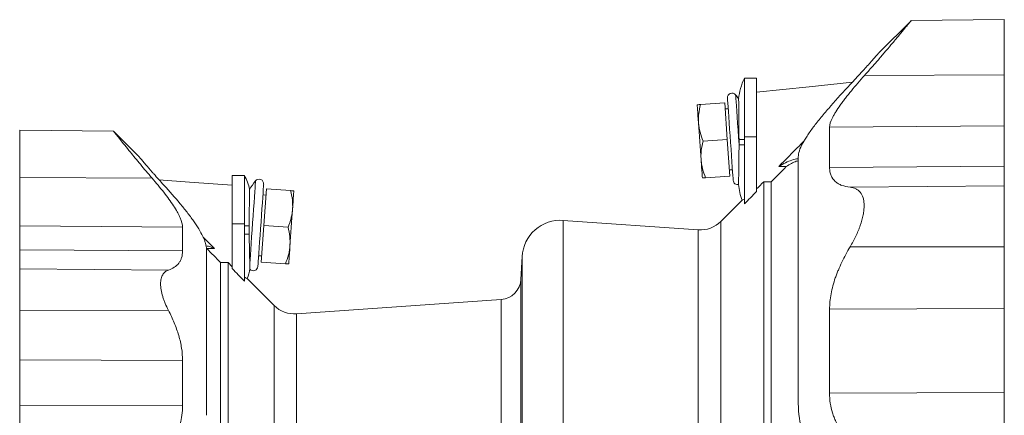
# Model space of a CAD drawing. Header units: millimetres. Extents: x 25 to 818, y -75 to 685.
# Tile 6 of 10: x 29 to 351, y 554 to 684. Entities that reach past the tile are written whole.
import ezdxf

# ---------------------------------------------------------------- set-up
doc = ezdxf.new("R2010")
doc.units = ezdxf.units.MM

msp = doc.modelspace()

# ---------------------------------------------------------------- linework, layer by layer
at = {"color": 7, "linetype": 'Continuous', "lineweight": 15}
for p, q in [((320.06, 683.18), (309.64, 672.76)), ((350.56, 683.51), (320.07, 683.24)), ((269.56, 664.31), (265.56, 664.31)), ((265.56, 645.18), (265.56, 664.31)), ((269.56, 645.18), (269.56, 664.31)), ((259.12, 656.29), (251.21, 655.73)), ((259.12, 656.29), (259.96, 644.32)), ((260.26, 654.36), (259.26, 654.29)), ((59.28, 647.06), (28.56, 647.33)), ((67.22, 639.08), (59.29, 647.02)), ((259.96, 644.32), (252.05, 643.76)), ((259.96, 644.32), (260.8, 632.34)), ((265.56, 623.2), (265.56, 645.18)), ((269.56, 627.3), (269.56, 645.18)), ((260.66, 634.34), (261.66, 634.41)), ((279.26, 635.43), (276.78, 635.43)), ((102.06, 632.51), (98.06, 632.51)), ((98.06, 632.51), (98.06, 616.73)), ((102.06, 632.51), (102.06, 616.73)), ((260.8, 632.34), (252.89, 631.79)), ((108.4, 616.14), (109.24, 628.12)), ((109.24, 628.12), (117.15, 627.56)), ((274.37, 630.47), (271.9, 630.47)), ((271.9, 529.13), (271.9, 630.47)), ((274.37, 529.13), (274.37, 630.47)), ((109.1, 626.12), (108.1, 626.19)), ((264.81, 624.42), (257.87, 617.48)), ((98.06, 616.73), (98.06, 602.04)), ((102.06, 616.73), (102.06, 597.92)), ((107.57, 604.17), (108.4, 616.14)), ((108.4, 616.14), (116.31, 615.59)), ((250.49, 614.72), (206.25, 617.82)), ((88.55, 612.32), (92.22, 608.6)), ((89.75, 608.6), (92.22, 608.6)), ((106.71, 606.24), (107.71, 606.17)), ((192.9, 606), (192.5, 598.52)), ((94.26, 604.02), (94.26, 526.92)), ((94.26, 604.02), (96.73, 604.02)), ((96.73, 604.02), (96.73, 526.93)), ((96.73, 604.02), (98.06, 602.67)), ((107.57, 604.17), (115.48, 603.62)), ((111.76, 589.98), (102.92, 598.82)), ((186, 591.9), (119.14, 587.22))]:
    msp.add_line(p, q, dxfattribs=at)
at = {"color": 8, "linetype": 'Continuous', "lineweight": 0}
for p, q in [((350.56, 665.46), (304.88, 665.28)), ((350.56, 648.78), (293.42, 648.31)), ((265.56, 644.31), (263.81, 644.31)), ((269.56, 645.18), (265.56, 645.18)), ((265.56, 642.51), (263.81, 642.51)), ((350.56, 635.58), (293.42, 635.16)), ((28.56, 631.81), (71.86, 631.63)), ((350.56, 629.13), (300.12, 628.69)), ((28.56, 615.99), (81.83, 615.56)), ((98.06, 616.73), (102.06, 616.73)), ((103.58, 616.01), (102.06, 616.01)), ((206.25, 617.82), (206.25, 513.51)), ((257.87, 527.37), (257.87, 617.48)), ((103.59, 613.26), (102.06, 613.26)), ((250.49, 523.2), (250.49, 614.72)), ((350.56, 609.19), (300.12, 609.16)), ((28.56, 608.21), (81.83, 607.82)), ((192.9, 421.02), (192.9, 606)), ((28.56, 601.98), (77.21, 601.56)), ((192.5, 598.52), (192.5, 428.5)), ((111.76, 589.98), (111.76, 527.37)), ((186, 435.12), (186, 591.9)), ((28.56, 588.46), (77.21, 588.38)), ((119.14, 587.22), (119.14, 439.8)), ((350.56, 589), (293.42, 588.73)), ((28.56, 572.23), (81.83, 571.98)), ((350.56, 561.5), (293.42, 561.33)), ((28.56, 557.27), (81.83, 557.08))]:
    msp.add_line(p, q, dxfattribs=at)
at = {"color": 7, "linetype": 'Continuous', "lineweight": 15, "flags": 128}
for points in [[(300.88, 663.04), (286.76, 661.56), (269.56, 659.75)], [(260.02, 657.85), (260.03, 657.67), (260.07, 657.12), (260.13, 656.23), (260.21, 655.01), (260.32, 653.51), (260.44, 651.75), (260.58, 649.79), (260.73, 647.69), (260.88, 645.5), (261.04, 643.27), (261.19, 641.08), (261.34, 638.98), (261.47, 637.02), (261.6, 635.26), (261.7, 633.76), (261.79, 632.54), (261.85, 631.65), (261.89, 631.1), (261.9, 630.92), (261.9, 630.92)], [(250.15, 655.66), (250.15, 655.56), (250.17, 655.25), (250.21, 654.75), (250.26, 654.05), (250.32, 653.18), (250.39, 652.15), (250.47, 650.97), (250.56, 649.67)], [(250.56, 649.67), (250.66, 648.27), (250.77, 646.79), (250.87, 645.25), (250.98, 643.69), (251.09, 642.12), (251.2, 640.59), (251.3, 639.11), (251.4, 637.7)], [(251.82, 631.72), (251.81, 631.82), (251.79, 632.12), (251.76, 632.63), (251.71, 633.32), (251.65, 634.19), (251.57, 635.22), (251.49, 636.4), (251.4, 637.7)], [(98.06, 629.32), (84.08, 630.38), (74.11, 631.14)], [(106.46, 602.75), (106.48, 602.93), (106.52, 603.48), (106.58, 604.37), (106.66, 605.59), (106.77, 607.09), (106.89, 608.85), (107.03, 610.8), (107.18, 612.91), (107.33, 615.1), (107.48, 617.33), (107.64, 619.52), (107.78, 621.62), (107.92, 623.58), (108.04, 625.34), (108.15, 626.84), (108.23, 628.06), (108.3, 628.95), (108.34, 629.5), (108.35, 629.68), (108.35, 629.68)], [(118.22, 627.49), (118.21, 627.39), (118.19, 627.08), (118.16, 626.58), (118.11, 625.88), (118.05, 625.01), (117.97, 623.98), (117.89, 622.8), (117.8, 621.5)], [(116.96, 609.53), (117.06, 610.94), (117.17, 612.42), (117.27, 613.95), (117.38, 615.52), (117.49, 617.08), (117.6, 618.62), (117.7, 620.1), (117.8, 621.5)], [(116.55, 603.55), (116.55, 603.65), (116.57, 603.95), (116.61, 604.46), (116.66, 605.15), (116.72, 606.02), (116.79, 607.05), (116.87, 608.23), (116.96, 609.53)]]:
    msp.add_lwpolyline(points, dxfattribs=at)
at = {"color": 8, "linetype": 'Continuous', "lineweight": 0, "flags": 128}
for points in [[(262.68, 658.9), (262.68, 658.85), (262.71, 658.48), (262.76, 657.74), (262.84, 656.66), (262.93, 655.26), (263.05, 653.58), (263.18, 651.66), (263.33, 649.56), (263.49, 647.32), (263.65, 645.02), (263.81, 642.7)], [(103.8, 603.75), (103.89, 604.99), (103.99, 606.52), (104.12, 608.31), (104.26, 610.3), (104.41, 612.46), (104.57, 614.72), (104.73, 617.02), (104.89, 619.3), (105.04, 621.51), (105.19, 623.59), (105.32, 625.48), (105.44, 627.14), (105.53, 628.52), (105.61, 629.59), (105.66, 630.32), (105.68, 630.68), (105.69, 630.73)]]:
    msp.add_lwpolyline(points, dxfattribs=at)
at = {"color": 7, "linetype": 'Continuous', "lineweight": 15}
for centre, radius, start, end in [((284.81, 655.31), 21.25, 154.9424, 173.93), ((261.51, 657.96), 1.5, 39.0063, 184), ((243.23, 643.14), 25.03, 35.1708, 39.0063), ((88.06, 624.76), 16, 11.5591, 28.9694), ((106.85, 629.79), 1.5, 356, 140.9937), ((125.14, 614.97), 25.03, 140.9937, 148.7426), ((263.4, 631.02), 1.5, 184, 280.1745), ((284.81, 631.51), 21.25, 185.2325, 199.5332), ((205.38, 605.35), 12.5, 86, 177), ((251.15, 624.2), 9.5, 266, 315), ((104.97, 602.85), 1.5, 221.4127, 356), ((88.06, 604.51), 16, 338.9344, 350.9616), ((185.51, 598.88), 7, 274, 357), ((118.47, 596.7), 9.5, 225, 274)]:
    msp.add_arc(centre, radius, start, end, dxfattribs=at)
for points, knots in [([(304.88, 665.28), (305.7, 666.21), (307.35, 668.07), (309.71, 670.79), (311.96, 673.41), (314.19, 676.04), (316.3, 678.57), (318.12, 680.78), (319.41, 682.36), (320.08, 683.18), (320.07, 683.17), (320.07, 683.17)], [0, 0, 0, 0, 0.101138, 0.202256, 0.307235, 0.412178, 0.539193, 0.669478, 0.79667, 0.928713, 1, 1, 1, 1]), ([(350.56, 683.51), (350.56, 683.51), (350.56, 683.37), (350.56, 682.86), (350.56, 682.48), (350.56, 681.49), (350.56, 680.88), (350.56, 679.47), (350.56, 678.68), (350.56, 676.95), (350.56, 676.01), (350.56, 674.04), (350.56, 673.01), (350.56, 670.9), (350.56, 669.82), (350.56, 667.64), (350.56, 666.55), (350.56, 665.46)], [0, 0, 0, 0, 0.125, 0.125, 0.25, 0.25, 0.375, 0.375, 0.5, 0.5, 0.625, 0.625, 0.75, 0.75, 0.875, 0.875, 1, 1, 1, 1]), ([(309.64, 672.76), (309.64, 672.76), (309.58, 672.68), (309.38, 672.46), (309.3, 672.37), (309.11, 672.15), (309, 672.03), (308.63, 671.6), (308.33, 671.26), (307.8, 670.67), (307.61, 670.45), (307.21, 670), (307, 669.77), (306.35, 669.04), (305.88, 668.51), (305.12, 667.67), (304.86, 667.38), (304.32, 666.78), (304.05, 666.48), (302.65, 664.95), (301.46, 663.65), (300.18, 662.29)], [0, 0, 0, 0, 0.125, 0.125, 0.1875, 0.1875, 0.25, 0.25, 0.375, 0.375, 0.4375, 0.4375, 0.5, 0.5, 0.625, 0.625, 0.6875, 0.6875, 0.75, 0.75, 1, 1, 1, 1]), ([(293.42, 648.31), (293.42, 649.13), (293.75, 650.17), (294.51, 651.72), (294.69, 652.04), (295.06, 652.7), (295.26, 653.04), (295.9, 654.08), (296.39, 654.8), (297.18, 655.93), (297.46, 656.31), (298.04, 657.08), (298.34, 657.47), (299.25, 658.66), (299.9, 659.46), (301.91, 661.9), (303.35, 663.57), (304.88, 665.28)], [0, 0, 0, 0, 0.25, 0.25, 0.3125, 0.3125, 0.375, 0.375, 0.5, 0.5, 0.5625, 0.5625, 0.625, 0.625, 0.75, 0.75, 1, 1, 1, 1]), ([(350.56, 648.78), (350.56, 649.48), (350.56, 650.38), (350.56, 652.56), (350.56, 653.85), (350.56, 656.73), (350.56, 658.33), (350.56, 661.76), (350.56, 663.58), (350.56, 665.46)], [0, 0, 0, 0, 0.25, 0.25, 0.5, 0.5, 0.75, 0.75, 1, 1, 1, 1]), ([(300.18, 662.29), (297.96, 659.91), (295.84, 657.59), (293.37, 654.76), (292.88, 654.2), (291.93, 653.08), (291.46, 652.53), (290.09, 650.88), (289.24, 649.82), (287.67, 647.75), (286.94, 646.75), (285.97, 645.31), (285.67, 644.83), (285.24, 644.14), (285.11, 643.91), (284.85, 643.46), (284.72, 643.24), (283.68, 641.29), (283.18, 639.82), (283.18, 638.65)], [0, 0, 0, 0, 0.25, 0.25, 0.3125, 0.3125, 0.375, 0.375, 0.5, 0.5, 0.625, 0.625, 0.6875, 0.6875, 0.71875, 0.71875, 0.75, 0.75, 1, 1, 1, 1]), ([(263.68, 657.56), (263.68, 657.56), (263.68, 657.63), (263.68, 657.38), (263.69, 656.78), (263.7, 655.76), (263.71, 654.39), (263.72, 652.72), (263.74, 650.76), (263.77, 648.02), (263.79, 645.76), (263.81, 644.31)], [0, 0, 0, 0, 0.007124, 0.121162, 0.232055, 0.346168, 0.456987, 0.57103, 0.681683, 0.795554, 1, 1, 1, 1]), ([(250.15, 655.66), (250.15, 655.66), (250.17, 655.66), (250.27, 655.67), (250.34, 655.67), (250.62, 655.69), (250.89, 655.71), (251.21, 655.73)], [0, 0, 0, 0, 0.25, 0.25, 0.5, 0.5, 1, 1, 1, 1]), ([(250.56, 649.67), (250.53, 650.18), (250.52, 650.69), (250.54, 651.71), (250.58, 652.22), (250.76, 653.73), (250.96, 654.73), (251.21, 655.73)], [0, 0, 0, 0, 0.25, 0.25, 0.5, 0.5, 1, 1, 1, 1]), ([(28.56, 631.81), (28.56, 633.73), (28.56, 635.66), (28.56, 638.4), (28.56, 639.29), (28.56, 640.98), (28.56, 641.78), (28.56, 643.26), (28.56, 643.93), (28.56, 645.12), (28.56, 645.63), (28.56, 646.47), (28.56, 646.79), (28.56, 647.22), (28.56, 647.33), (28.56, 647.33)], [0, 0, 0, 0, 0.25, 0.25, 0.375, 0.375, 0.5, 0.5, 0.625, 0.625, 0.75, 0.75, 0.875, 0.875, 1, 1, 1, 1]), ([(252.05, 643.76), (251.66, 644.72), (251.32, 645.69), (250.81, 647.65), (250.63, 648.65), (250.56, 649.67)], [0, 0, 0, 0, 0.5, 0.5, 1, 1, 1, 1]), ([(293.42, 648.31), (293.42, 646.61), (293.42, 644.66), (293.42, 640.27), (293.42, 637.82), (293.42, 635.16)], [0, 0, 0, 0, 0.5, 0.5, 1, 1, 1, 1]), ([(350.56, 648.78), (350.56, 647.08), (350.56, 645.12), (350.56, 640.71), (350.56, 638.26), (350.56, 635.58)], [0, 0, 0, 0, 0.5, 0.5, 1, 1, 1, 1]), ([(59.28, 647.01), (59.27, 647.03), (59.2, 647.11), (59.54, 646.69), (60.26, 645.76), (61.38, 644.33), (62.87, 642.46), (65.03, 639.79), (67.97, 636.2), (70.55, 633.17), (71.86, 631.63)], [0, 0, 0, 0, 0.028583, 0.151193, 0.263352, 0.37838, 0.498592, 0.621418, 0.807557, 1, 1, 1, 1]), ([(251.4, 637.7), (251.37, 638.21), (251.35, 638.72), (251.38, 639.74), (251.42, 640.24), (251.59, 641.76), (251.79, 642.76), (252.05, 643.76)], [0, 0, 0, 0, 0.25, 0.25, 0.5, 0.5, 1, 1, 1, 1]), ([(263.65, 629.57), (263.65, 629.56), (263.65, 629.5), (263.66, 629.77), (263.67, 630.42), (263.68, 631.51), (263.7, 632.94), (263.72, 634.7), (263.75, 636.68), (263.78, 638.86), (263.8, 640.82), (263.81, 642.06), (263.81, 642.51)], [0, 0, 0, 0, 0.017038, 0.132698, 0.251714, 0.367205, 0.486185, 0.599163, 0.715677, 0.824231, 0.936329, 1, 1, 1, 1]), ([(285.08, 643.83), (284.57, 643.31), (281.8, 640.51), (279.03, 637.71), (276.78, 635.43)], [0, 0, 0, 0, 0.18596, 1, 1, 1, 1]), ([(67.22, 639.08), (67.22, 639.08), (67.28, 639.01), (67.45, 638.82), (67.52, 638.73), (67.68, 638.54), (67.78, 638.42), (68.11, 638.04), (68.37, 637.72), (68.84, 637.18), (69, 636.98), (69.36, 636.57), (69.54, 636.35), (70.13, 635.67), (70.55, 635.18), (71.23, 634.4), (71.47, 634.13), (71.95, 633.58), (72.2, 633.29), (72.96, 632.43), (73.49, 631.83), (74.59, 630.6), (75.15, 629.97), (75.74, 629.33)], [0, 0, 0, 0, 0.125, 0.125, 0.1875, 0.1875, 0.25, 0.25, 0.375, 0.375, 0.4375, 0.4375, 0.5, 0.5, 0.625, 0.625, 0.6875, 0.6875, 0.75, 0.75, 0.875, 0.875, 1, 1, 1, 1]), ([(252.89, 631.79), (252.49, 632.75), (252.16, 633.72), (251.64, 635.68), (251.47, 636.68), (251.4, 637.7)], [0, 0, 0, 0, 0.5, 0.5, 1, 1, 1, 1]), ([(283.18, 637.96), (283.15, 637.96), (282.49, 637.96), (281.1, 637.57), (279.01, 636.78), (277.52, 635.88), (276.78, 635.43)], [0, 0, 0, 0, 0.015028, 0.3398, 0.669897, 1, 1, 1, 1]), ([(283.18, 638.65), (283.18, 637.06), (283.18, 635.21), (283.18, 630.98), (283.18, 628.61), (283.18, 623.36), (283.18, 620.48), (283.18, 614.27), (283.18, 610.94), (283.18, 603.86), (283.18, 600.13), (283.18, 592.33), (283.18, 588.27), (283.18, 579.9), (283.18, 575.6), (283.18, 566.84), (283.18, 562.39), (283.18, 557.91)], [0, 0, 0, 0, 0.125, 0.125, 0.25, 0.25, 0.375, 0.375, 0.5, 0.5, 0.625, 0.625, 0.75, 0.75, 0.875, 0.875, 1, 1, 1, 1]), ([(279.26, 635.43), (280.38, 636.14), (281.73, 637), (282.96, 637.28), (283.18, 637.33)], [0, 0, 0, 0, 0.828818, 1, 1, 1, 1]), ([(300.12, 628.69), (299.14, 628.79), (298.24, 628.98), (297.02, 629.43), (296.64, 629.61), (296.11, 629.92), (295.93, 630.03), (295.6, 630.26), (295.45, 630.39), (294.7, 631.06), (294.23, 631.7), (293.75, 632.86), (293.63, 633.27), (293.47, 634.17), (293.42, 634.65), (293.42, 635.16)], [0, 0, 0, 0, 0.25, 0.25, 0.375, 0.375, 0.4375, 0.4375, 0.5, 0.5, 0.75, 0.75, 0.875, 0.875, 1, 1, 1, 1]), ([(350.56, 629.13), (350.56, 629.25), (350.56, 629.47), (350.56, 630.13), (350.56, 630.57), (350.56, 631.66), (350.56, 632.31), (350.56, 633.81), (350.56, 634.65), (350.56, 635.58)], [0, 0, 0, 0, 0.25, 0.25, 0.5, 0.5, 0.75, 0.75, 1, 1, 1, 1]), ([(28.56, 615.99), (28.56, 616.76), (28.56, 617.69), (28.56, 619.85), (28.56, 621.08), (28.56, 623.79), (28.56, 625.27), (28.56, 628.42), (28.56, 630.09), (28.56, 631.81)], [0, 0, 0, 0, 0.25, 0.25, 0.5, 0.5, 0.75, 0.75, 1, 1, 1, 1]), ([(81.83, 615.56), (81.83, 616.44), (81.56, 617.49), (80.91, 618.98), (80.77, 619.29), (80.45, 619.92), (80.28, 620.25), (79.73, 621.24), (79.31, 621.92), (78.4, 623.32), (77.9, 624.03), (76.83, 625.5), (76.27, 626.25), (74.49, 628.51), (73.22, 630.06), (71.86, 631.63)], [0, 0, 0, 0, 0.25, 0.25, 0.3125, 0.3125, 0.375, 0.375, 0.5, 0.5, 0.625, 0.625, 0.75, 0.75, 1, 1, 1, 1]), ([(251.82, 631.72), (251.82, 631.72), (251.84, 631.72), (251.94, 631.73), (252.02, 631.73), (252.3, 631.75), (252.57, 631.77), (252.89, 631.79)], [0, 0, 0, 0, 0.25, 0.25, 0.5, 0.5, 1, 1, 1, 1]), ([(75.74, 629.33), (77.59, 627.29), (79.34, 625.3), (81.78, 622.38), (82.56, 621.41), (83.68, 619.98), (84.04, 619.51), (84.74, 618.58), (85.07, 618.12), (86.67, 615.86), (87.72, 614.16), (88.65, 612.19), (88.82, 611.8), (89.1, 611.05), (89.23, 610.68), (89.52, 609.64), (89.62, 608.99), (89.62, 608.4)], [0, 0, 0, 0, 0.25, 0.25, 0.375, 0.375, 0.4375, 0.4375, 0.5, 0.5, 0.75, 0.75, 0.8125, 0.8125, 0.875, 0.875, 1, 1, 1, 1]), ([(103.58, 616.01), (103.59, 616.71), (103.61, 618.13), (103.64, 620.16), (103.66, 622.07), (103.68, 623.78), (103.7, 625.25), (103.72, 626.44), (103.73, 627.31), (103.74, 627.86), (103.74, 627.93), (103.74, 627.96)], [0, 0, 0, 0, 0.109661, 0.222502, 0.332173, 0.44502, 0.554767, 0.667689, 0.777571, 0.890631, 1, 1, 1, 1]), ([(300.12, 628.69), (300.8, 628.62), (301.42, 628.46), (302.26, 628.05), (302.52, 627.89), (302.89, 627.6), (303.01, 627.49), (303.24, 627.27), (303.34, 627.15), (303.85, 626.52), (304.17, 625.91), (304.44, 625), (304.49, 624.81), (304.57, 624.41), (304.61, 624.2), (304.69, 623.57), (304.72, 623.12), (304.72, 622.19), (304.69, 621.7), (304.59, 620.68), (304.5, 620.14), (304.18, 618.5), (303.86, 617.37), (303.35, 615.91), (303.25, 615.61), (303.02, 615.02), (302.9, 614.73), (302.54, 613.84), (302.27, 613.26), (301.43, 611.49), (300.8, 610.32), (300.12, 609.16)], [0, 0, 0, 0, 0.125, 0.125, 0.1875, 0.1875, 0.21875, 0.21875, 0.25, 0.25, 0.375, 0.375, 0.40625, 0.40625, 0.4375, 0.4375, 0.5, 0.5, 0.5625, 0.5625, 0.625, 0.625, 0.75, 0.75, 0.78125, 0.78125, 0.8125, 0.8125, 0.875, 0.875, 1, 1, 1, 1]), ([(350.56, 609.19), (350.56, 610.36), (350.56, 611.57), (350.56, 613.98), (350.56, 615.2), (350.56, 617.57), (350.56, 618.73), (350.56, 620.93), (350.56, 621.97), (350.56, 623.87), (350.56, 624.72), (350.56, 626.22), (350.56, 626.86), (350.56, 627.9), (350.56, 628.3), (350.56, 628.88), (350.56, 629.06), (350.56, 629.13)], [0, 0, 0, 0, 0.125, 0.125, 0.25, 0.25, 0.375, 0.375, 0.5, 0.5, 0.625, 0.625, 0.75, 0.75, 0.875, 0.875, 1, 1, 1, 1]), ([(117.15, 627.56), (117.41, 626.56), (117.61, 625.56), (117.84, 623.54), (117.87, 622.52), (117.8, 621.5)], [0, 0, 0, 0, 0.5, 0.5, 1, 1, 1, 1]), ([(118.22, 627.49), (118.22, 627.49), (118.19, 627.49), (118.1, 627.5), (118.02, 627.5), (117.74, 627.52), (117.47, 627.54), (117.15, 627.56)], [0, 0, 0, 0, 0.25, 0.25, 0.5, 0.5, 1, 1, 1, 1]), ([(265.56, 624.79), (265.37, 624.69), (264.98, 624.49), (264.78, 624.4), (264.81, 624.41), (264.82, 624.42)], [0, 0, 0, 0, 0.424643, 0.849465, 1, 1, 1, 1]), ([(117.8, 621.5), (117.77, 620.99), (117.7, 620.49), (117.54, 619.48), (117.43, 618.99), (117.04, 617.51), (116.71, 616.55), (116.31, 615.59)], [0, 0, 0, 0, 0.25, 0.25, 0.5, 0.5, 1, 1, 1, 1]), ([(116.31, 615.59), (116.57, 614.59), (116.77, 613.58), (117, 611.57), (117.04, 610.55), (116.96, 609.53)], [0, 0, 0, 0, 0.5, 0.5, 1, 1, 1, 1]), ([(103.59, 613.26), (103.61, 612.29), (103.63, 611.35), (103.67, 609.98), (103.68, 609.53), (103.7, 608.65), (103.7, 608.22), (103.72, 607.4), (103.73, 607.01), (103.75, 606.25), (103.76, 605.89), (103.78, 604.86), (103.79, 604.26), (103.8, 603.75)], [0, 0, 0, 0, 0.25, 0.25, 0.375, 0.375, 0.5, 0.5, 0.625, 0.625, 0.75, 0.75, 1, 1, 1, 1]), ([(89.48, 609.49), (90.04, 609.4), (90.94, 609.25), (91.87, 608.78), (92.22, 608.6)], [0, 0, 0, 0, 0.621861, 1, 1, 1, 1]), ([(116.96, 609.53), (116.93, 609.02), (116.87, 608.52), (116.7, 607.51), (116.59, 607.02), (116.21, 605.54), (115.87, 604.57), (115.48, 603.62)], [0, 0, 0, 0, 0.25, 0.25, 0.5, 0.5, 1, 1, 1, 1]), ([(300.12, 609.16), (299.14, 607.51), (298.24, 605.84), (297.02, 603.3), (296.64, 602.44), (296.11, 601.15), (295.93, 600.72), (295.6, 599.85), (295.45, 599.41), (294.7, 597.23), (294.23, 595.5), (293.75, 592.93), (293.63, 592.08), (293.47, 590.39), (293.42, 589.55), (293.42, 588.73)], [0, 0, 0, 0, 0.25, 0.25, 0.375, 0.375, 0.4375, 0.4375, 0.5, 0.5, 0.75, 0.75, 0.875, 0.875, 1, 1, 1, 1]), ([(350.56, 609.19), (350.56, 607.43), (350.56, 605.66), (350.56, 602.15), (350.56, 600.41), (350.56, 596.99), (350.56, 595.31), (350.56, 592.07), (350.56, 590.5), (350.56, 589)], [0, 0, 0, 0, 0.25, 0.25, 0.5, 0.5, 0.75, 0.75, 1, 1, 1, 1]), ([(28.56, 601.98), (28.56, 602.49), (28.56, 603.28), (28.56, 605.38), (28.56, 606.68), (28.56, 608.21)], [0, 0, 0, 0, 0.5, 0.5, 1, 1, 1, 1]), ([(77.21, 601.56), (77.91, 601.8), (78.55, 602.1), (79.67, 602.84), (80.16, 603.28), (80.78, 604.06), (80.96, 604.34), (81.27, 604.94), (81.4, 605.26), (81.72, 606.26), (81.83, 607), (81.83, 607.82)], [0, 0, 0, 0, 0.25, 0.25, 0.5, 0.5, 0.625, 0.625, 0.75, 0.75, 1, 1, 1, 1]), ([(89.62, 554.03), (89.62, 556.97), (89.62, 559.89), (89.62, 565.61), (89.62, 568.42), (89.62, 573.88), (89.62, 576.53), (89.62, 581.65), (89.62, 584.12), (89.62, 588.82), (89.62, 591.05), (89.62, 595.27), (89.62, 597.25), (89.62, 600.93), (89.62, 602.63), (89.62, 605.73), (89.62, 607.14), (89.62, 608.4)], [0, 0, 0, 0, 0.125, 0.125, 0.25, 0.25, 0.375, 0.375, 0.5, 0.5, 0.625, 0.625, 0.75, 0.75, 0.875, 0.875, 1, 1, 1, 1]), ([(103.8, 603.75), (103.8, 603.67), (103.82, 602.97), (103.84, 602.03), (103.84, 602.01), (103.84, 602)], [0, 0, 0, 0, 0.0673151, 0.5771178, 1, 1, 1, 1]), ([(116.55, 603.55), (116.55, 603.55), (116.52, 603.55), (116.42, 603.55), (116.35, 603.56), (116.07, 603.58), (115.8, 603.6), (115.48, 603.62)], [0, 0, 0, 0, 0.25, 0.25, 0.5, 0.5, 1, 1, 1, 1]), ([(28.56, 601.98), (28.56, 601.84), (28.56, 601.64), (28.56, 601.11), (28.56, 600.79), (28.56, 600.01), (28.56, 599.55), (28.56, 598.53), (28.56, 597.96), (28.56, 596.72), (28.56, 596.05), (28.56, 594.65), (28.56, 593.91), (28.56, 592.39), (28.56, 591.61), (28.56, 590.03), (28.56, 589.24), (28.56, 588.46)], [0, 0, 0, 0, 0.125, 0.125, 0.25, 0.25, 0.375, 0.375, 0.5, 0.5, 0.625, 0.625, 0.75, 0.75, 0.875, 0.875, 1, 1, 1, 1]), ([(77.21, 588.38), (76.82, 589.15), (76.47, 589.91), (75.99, 591.04), (75.85, 591.42), (75.57, 592.18), (75.45, 592.56), (75.11, 593.68), (74.94, 594.39), (74.76, 595.43), (74.72, 595.76), (74.66, 596.42), (74.64, 596.74), (74.64, 597.66), (74.7, 598.21), (74.88, 598.97), (74.95, 599.2), (75.12, 599.65), (75.22, 599.85), (75.55, 600.42), (75.83, 600.73), (76.46, 601.24), (76.82, 601.43), (77.21, 601.56)], [0, 0, 0, 0, 0.125, 0.125, 0.1875, 0.1875, 0.25, 0.25, 0.375, 0.375, 0.4375, 0.4375, 0.5, 0.5, 0.625, 0.625, 0.6875, 0.6875, 0.75, 0.75, 0.875, 0.875, 1, 1, 1, 1]), ([(102.9, 598.79), (102.92, 598.78), (103, 598.74), (102.45, 599.03), (102.06, 599.24)], [0, 0, 0, 0, 0.305221, 1, 1, 1, 1]), ([(28.56, 588.46), (28.56, 585.61), (28.56, 582.78), (28.56, 577.32), (28.56, 574.69), (28.56, 572.23)], [0, 0, 0, 0, 0.5, 0.5, 1, 1, 1, 1]), ([(77.21, 588.38), (77.91, 587.03), (78.55, 585.66), (79.67, 582.92), (80.16, 581.54), (80.78, 579.46), (80.96, 578.76), (81.27, 577.37), (81.4, 576.68), (81.72, 574.64), (81.83, 573.3), (81.83, 571.98)], [0, 0, 0, 0, 0.25, 0.25, 0.5, 0.5, 0.625, 0.625, 0.75, 0.75, 1, 1, 1, 1]), ([(293.42, 561.33), (293.42, 566.11), (293.42, 570.8), (293.42, 579.96), (293.42, 584.43), (293.42, 588.73)], [0, 0, 0, 0, 0.5, 0.5, 1, 1, 1, 1]), ([(350.56, 561.5), (350.56, 566.29), (350.56, 571), (350.56, 580.2), (350.56, 584.67), (350.56, 589)], [0, 0, 0, 0, 0.5, 0.5, 1, 1, 1, 1]), ([(293.42, 561.33), (293.42, 559.02), (293.75, 556.87), (294.51, 554.37), (294.69, 553.88), (295.06, 552.92), (295.26, 552.46), (295.9, 551.11), (296.39, 550.27), (297.18, 549.08), (297.46, 548.69), (298.04, 547.95), (298.34, 547.58), (299.25, 546.54), (299.9, 545.91), (301.91, 544.13), (303.35, 543.14), (304.88, 542.3)], [0, 0, 0, 0, 0.25, 0.25, 0.3125, 0.3125, 0.375, 0.375, 0.5, 0.5, 0.5625, 0.5625, 0.625, 0.625, 0.75, 0.75, 1, 1, 1, 1]), ([(350.56, 561.5), (350.56, 559.52), (350.56, 557.58), (350.56, 553.86), (350.56, 552.09), (350.56, 548.83), (350.56, 547.34), (350.56, 544.72), (350.56, 543.59), (350.56, 542.66)], [0, 0, 0, 0, 0.25, 0.25, 0.5, 0.5, 0.75, 0.75, 1, 1, 1, 1]), ([(28.56, 557.27), (28.56, 555.46), (28.56, 553.69), (28.56, 550.31), (28.56, 548.69), (28.56, 545.7), (28.56, 544.31), (28.56, 541.83), (28.56, 540.73), (28.56, 539.78)], [0, 0, 0, 0, 0.25, 0.25, 0.5, 0.5, 0.75, 0.75, 1, 1, 1, 1]), ([(81.83, 557.08), (81.83, 555.01), (81.56, 553.08), (80.91, 550.83), (80.77, 550.39), (80.45, 549.53), (80.28, 549.1), (79.73, 547.86), (79.31, 547.08), (78.4, 545.62), (77.9, 544.92), (76.83, 543.62), (76.27, 543), (74.49, 541.28), (73.22, 540.3), (71.86, 539.45)], [0, 0, 0, 0, 0.25, 0.25, 0.3125, 0.3125, 0.375, 0.375, 0.5, 0.5, 0.625, 0.625, 0.75, 0.75, 1, 1, 1, 1]), ([(300.18, 530.88), (297.96, 532.08), (295.84, 533.5), (293.37, 535.61), (292.88, 536.05), (291.93, 536.97), (291.46, 537.44), (290.09, 538.92), (289.24, 539.97), (287.67, 542.21), (286.94, 543.39), (285.97, 545.3), (285.67, 545.96), (285.24, 546.98), (285.11, 547.32), (284.85, 548.02), (284.72, 548.37), (283.68, 551.56), (283.18, 554.61), (283.18, 557.91)], [0, 0, 0, 0, 0.25, 0.25, 0.3125, 0.3125, 0.375, 0.375, 0.5, 0.5, 0.625, 0.625, 0.6875, 0.6875, 0.71875, 0.71875, 0.75, 0.75, 1, 1, 1, 1])]:
    msp.add_open_spline(points, degree=3, knots=knots, dxfattribs=at)
for points in [[(263.81, 642.7), (263.81, 643.24), (263.81, 643.78), (263.81, 644.31)], [(263.81, 642.51), (263.81, 642.57), (263.81, 642.64), (263.81, 642.7)], [(279.26, 635.43), (277.63, 633.78), (276, 632.12), (274.37, 630.47)], [(271.9, 630.47), (271.12, 629.68), (270.34, 628.89), (269.56, 628.1)], [(269.56, 627.3), (268.23, 625.93), (266.9, 624.56), (265.56, 623.2)], [(28.56, 615.99), (28.56, 613.78), (28.56, 611.17), (28.56, 608.21)], [(81.83, 615.56), (81.83, 613.36), (81.83, 610.77), (81.83, 607.82)], [(103.58, 616.01), (103.56, 615.09), (103.57, 614.18), (103.59, 613.26)], [(89.75, 608.6), (91.25, 607.07), (92.75, 605.55), (94.26, 604.02)], [(98.06, 602.04), (99.4, 600.67), (100.73, 599.29), (102.06, 597.92)], [(28.56, 557.27), (28.56, 562.43), (28.56, 567.45), (28.56, 572.23)], [(81.83, 557.08), (81.83, 562.23), (81.83, 567.23), (81.83, 571.98)]]:
    msp.add_open_spline(points, degree=3, dxfattribs=at)

doc.saveas('drawing.dxf')
